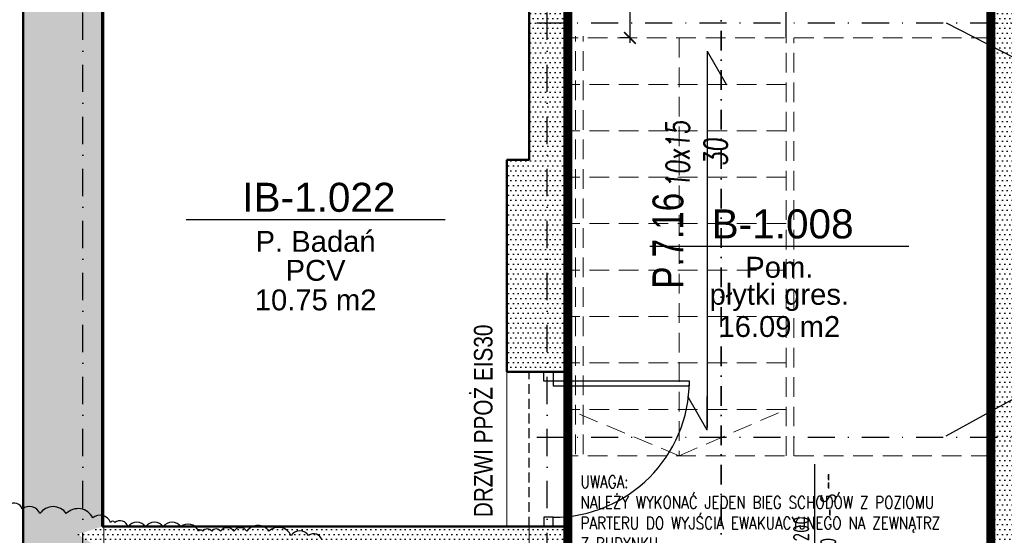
# Model space of a CAD drawing. Header units: millimetres. Extents: x 489 to 7736, y 461 to 5981.
# Tile 8 of 62: x 1835 to 2471, y 2139 to 2472. Entities that reach past the tile are written whole.
import ezdxf
from ezdxf.enums import TextEntityAlignment as Align

# ---------------------------------------------------------------- set-up
doc = ezdxf.new("R2010")
doc.units = ezdxf.units.MM
for name, pattern in [('DASHDOT', [25.4, 12.7, -6.35, 0, -6.35]), ('DIVIDE', [31.75, 12.7, -6.35, 0, -6.35, 0, -6.35]), ('DOT___DASHED', [33.523888, 17.638888, -8.819444, 0.01, -7.055556]), ('HIDDEN', [9.525, 6.35, -3.175]), ('MO', [0.7, 0.35, -0.17, 0.01, -0.17])]:
    doc.linetypes.add(name, pattern=pattern)
for name, color, linetype in [('BA_odn', 7, 'Continuous'), ('BA_txg', 3, 'Continuous'), ('BS_ODN', 2, 'Continuous'), ('BS_OSM', 4, 'MO'), ('SPA-ZnacznikiPrzekrojów', 1, 'Continuous'), ('WK-Drzwi IST', 8, 'Continuous'), ('WK-EtykDrzwi', 11, 'Continuous'), ('WK-EtykPom', 161, 'Continuous'), ('WK-Opis', 143, 'Continuous'), ('WK-Opisy', 143, 'Continuous'), ('WK-PPoż', 1, 'Continuous'), ('WK-Siatka', 240, 'DOT___DASHED'), ('WK-Ściany', 7, 'Continuous')]:
    doc.layers.add(name, color=color, linetype=linetype)
doc.layers.add('WK-Pomieszczenia', color=173, linetype='Continuous', plot=False)
doc.layers.add('WK-widok', color=8, linetype='Continuous', lineweight=0)
doc.styles.add('Arial', font='micross.ttf', dxfattribs={"width": 0.9})
doc.styles.add('BIKTG', font='bikromsw.shx', dxfattribs={"width": 0.85})
doc.styles.add('BIKWYM', font='bikromsw.shx', dxfattribs={"width": 0.8})
doc.styles.add('DIM_50', font='Romans.shx', dxfattribs={"width": 0.7, "oblique": 5, "height": 10})
doc.styles.add('iso cp', font='isocpeur.ttf')
doc.styles.add('RomanS-Narrow', font='romans.shx', dxfattribs={"width": 0.8})
doc.styles.get("Standard").update_dxf_attribs({"font": 'ARIAL.TTF'})
doc.dimstyles.new('BA_KR2_100', dxfattribs={"dimtxt": 25, "dimasz": 1.666667, "dimexe": 24, "dimexo": 0, "dimgap": 0, "dimtad": 0, "dimdec": 1, "dimrnd": 0.5, "dimzin": 9, "dimdsep": 46, "dimtxsty": 'BIKWYM', "dimblk": 'WYM-KR2', "dimcen": 0, "dimdle": 20, "dimclrd": 256, "dimclre": 256, "dimclrt": 7, "dimadec": 0, "dimazin": 0, "dimtfac": 0.033333, "dimtdec": 1, "dimtmove": 0, "dimatfit": 3, "dimldrblk": 'WYM-KR2', "dimfxl": 0, "dimtvp": 0.8, "dimtolj": 1, "dimarcsym": 0})
doc.dimstyles.new('BS_BGR_100', dxfattribs={"dimtxt": 25, "dimasz": 1.666667, "dimexe": 0, "dimexo": 0, "dimgap": 0, "dimtad": 0, "dimdec": 1, "dimrnd": 0.5, "dimzin": 9, "dimdsep": 46, "dimtxsty": 'BIKWYM', "dimblk": 'NONE', "dimcen": 0, "dimse1": 1, "dimse2": 1, "dimclrd": 256, "dimclre": 256, "dimclrt": 7, "dimadec": 0, "dimazin": 0, "dimtfac": 0.033333, "dimtdec": 1, "dimtmove": 0, "dimatfit": 3, "dimldrblk": 'NONE', "dimfxl": 0, "dimtvp": 0.8, "dimtolj": 1, "dimarcsym": 0})
doc.dimstyles.get("Standard").update_dxf_attribs({"dimtxt": 0.18, "dimasz": 0.18, "dimexe": 0.18, "dimexo": 0.0625, "dimgap": 0.09, "dimtad": 0, "dimtih": 1, "dimtoh": 1, "dimdec": 4, "dimzin": 0, "dimdsep": 46, "dimtxsty": 'Standard', "dimcen": 0.09, "dimadec": 0, "dimazin": 0, "dimtfac": 1, "dimtdec": 4, "dimtofl": 0, "dimtmove": 0, "dimatfit": 3, "dimfxl": 0, "dimtolj": 1, "dimtzin": 0, "dimarcsym": 0})

# ---------------------------------------------------------------- blocks, each defined once
blk = doc.blocks.new('_ArchTick')
at = {"color": 0, "linetype": 'ByBlock', "const_width": 15}
blk.add_lwpolyline([(-50, -50), (50, 50)], dxfattribs=at)
blk = doc.blocks.new('*D897')
at = {"layer": 'Defpoints', "color": 0}
for p in [(2188.76, 2489.41), (2188.76, 2460.51), (2329.76, 2460.51)]:
    blk.add_point(p, dxfattribs=at)
at = {"layer": 'WK-widok', "color": 8, "lineweight": -2, "ltscale": 1.3}
for p, q in [((2188.76, 2460.51), (2188.76, 2495.66)), ((2329.76, 2460.51), (2329.76, 2495.66)), ((2332.88, 2489.41), (2185.63, 2489.41))]:
    blk.add_line(p, q, dxfattribs=at)
at = {"layer": 'WK-widok', "color": 8, "linetype": 'ByBlock', "lineweight": -2, "xscale": 0.075, "yscale": 0.075, "zscale": 0.075, "rotation": 180}
blk.add_blockref('_ArchTick', (2188.76, 2489.41), dxfattribs=at)
at = {"layer": 'WK-widok', "color": 8, "linetype": 'ByBlock', "lineweight": -2, "xscale": 0.075, "yscale": 0.075, "zscale": 0.075}
blk.add_blockref('_ArchTick', (2329.76, 2489.41), dxfattribs=at)
at = {"layer": 'WK-widok', "color": 8, "insert": (2259.26, 2499.41), "char_height": 10, "attachment_point": 5, "style": 'RomanS-Narrow'}
blk.add_mtext('\\A1;141', dxfattribs=at)
blk = doc.blocks.new('*D898')
at = {"layer": 'Defpoints', "color": 0}
for p in [(2228.82, 2620.31), (2228.82, 2460.51), (2228.82, 2460.51)]:
    blk.add_point(p, dxfattribs=at)
at = {"layer": 'WK-widok', "color": 8, "lineweight": -2, "ltscale": 1.3}
for p, q in [((2228.82, 2623.44), (2228.82, 2457.39)), ((2228.82, 2620.31), (2222.57, 2620.31)), ((2228.82, 2460.51), (2222.57, 2460.51))]:
    blk.add_line(p, q, dxfattribs=at)
at = {"layer": 'WK-widok', "color": 8, "linetype": 'ByBlock', "lineweight": -2, "xscale": 0.075, "yscale": 0.075, "zscale": 0.075}
for p, rotation in [((2228.82, 2620.31), 90), ((2228.82, 2460.51), 270)]:
    blk.add_blockref('_ArchTick', p, dxfattribs=dict(at, rotation=rotation))
at = {"layer": 'WK-widok', "color": 0, "insert": (2218.82, 2540.41), "char_height": 10, "attachment_point": 5, "rotation": 90, "style": 'RomanS-Narrow'}
blk.add_mtext('\\A1;159.8', dxfattribs=at)
blk = doc.blocks.new('_None')
blk = doc.blocks.new('WYM-KR2')
at = {"color": 0, "linetype": 'ByBlock'}
blk.add_line((0, 0), (-12.99, -7.5), dxfattribs=at)
blk.add_line((0, 0), (-12.99, 0))
blk = doc.blocks.new('*D912')
at = {"layer": 'BA_odn', "lineweight": -2}
blk.add_line((2278.83, 2450.23), (2278.83, 2208.76), dxfattribs=at)
at = {"layer": 'Defpoints', "color": 0}
for p in [(2278.83, 2451.89), (2278.83, 2207.1), (2278.83, 2207.1)]:
    blk.add_point(p, dxfattribs=at)
at = {"layer": 'BA_odn', "linetype": 'ByBlock', "lineweight": -2, "xscale": 1.666666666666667, "yscale": 1.666666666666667, "zscale": 1.666666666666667}
for p, rotation in [((2278.83, 2451.89), 90), ((2278.83, 2207.1), 270)]:
    blk.add_blockref('WYM-KR2', p, dxfattribs=dict(at, rotation=rotation))
blk = doc.blocks.new('WK_Pow_tag_01_50')
at = {"color": 0, "linetype": 'ByBlock'}
blk.add_line((-2.789, 0), (2.789, 0), dxfattribs=at)
at = {"color": 0, "linetype": 'ByBlock', "style": 'Arial'}
for tag, height, p in [('POWIERZCHNIE:NUMERAUTO', 0.625, (0.071, 0.482)), ('POWIERZCHNIE:NAZWA', 0.45, (0, -0.455)), ('POWIERZCHNIE_WYKOŃCZENIE:POSADZKA', 0.45, (0, -1.091)), ('POWIERZCHNIE_STYL:POWOBLICZ', 0.45, (0, -1.728))]:
    blk.add_attdef(tag, text='', height=height, dxfattribs=at).set_placement(p, align=Align.MIDDLE)
blk = doc.blocks.new('WK_Door_Tag_02_50L')
at = {"color": 0, "linetype": 'ByBlock', "lineweight": -2}
blk.add_line((0, 0), (0, 2.75), dxfattribs=at)
blk.add_circle((0, -0.5), 0.5, dxfattribs=at)
at = {"color": 0, "linetype": 'ByBlock', "lineweight": -2, "style": 'RomanS-Narrow', "width": 0.75}
for tag, p in [('DRZWI_OBIEKTY:WYPOSAZENIESAMOZAMYKACZ', (0.1, 2.031)), ('DRZWI_OBIEKTY:WYPOSAZENIEKRATKAWENT', (0.1, 1.781)), ('DRZWI_OBIEKTY:KONTROLADOSTĘPU', (0.1, 2.28)), ('DRZWI_STYL:KLASAPPOŻ', (0.1, 0.839))]:
    blk.add_attdef(tag, text='', height=0.3, rotation=90, dxfattribs=at).set_placement(p, align=Align.TOP_LEFT)
for tag, p in [('DRZWI_STYL:KIERUNEKOTWIERANIAZNAK', (-0.1, 0.214)), ('DRZWI_STYL:ROZMIAR', (-0.1, 0.464))]:
    blk.add_attdef(tag, p, '', height=0.3, rotation=90, dxfattribs=at)
at = {"color": 0, "linetype": 'ByBlock', "lineweight": -2, "style": 'RomanS-Narrow', "width": 0.75, "flags": 4}
blk.add_attdef('DRZWI_OBIEKTY:SYMBOL', text='', height=0.35, rotation=360, dxfattribs=at).set_placement((0, -0.5), align=Align.MIDDLE_CENTER)

msp = doc.modelspace()

# ---------------------------------------------------------------- hatches: boundary and pattern name
at = {"layer": 'WK-Ściany', "linetype": 'Continuous', "lineweight": -3}
h = msp.add_hatch(dxfattribs=at)
h.set_pattern_fill('DOTS', color=253, scale=2, style=0)
h.set_pattern_definition([(360, (699.431, 930.084), (1.5875, 3.175), [0, -3.175])])
h.paths.add_polyline_path([(1836.82, 1032.86), (1887.82, 1083.86), (1887.82, 1533.11), (1872.85, 1549.37), (1836.82, 1557.5)], flags=0)
h.paths.add_polyline_path([(1836.82, 1557.5), (1872.85, 1549.37), (1887.82, 1557.5), (1887.82, 1600.03), (1836.82, 1600.03)], flags=0)
h.paths.add_polyline_path([(1836.82, 1690.03), (1887.82, 1690.03), (1887.82, 1735.4), (1836.82, 1735.4)], flags=0)
h.paths.add_polyline_path([(1836.82, 1825.4), (1887.82, 1825.4), (1887.82, 1859.2), (1836.82, 1874.2)], flags=0)
h.paths.add_polyline_path([(1836.82, 1964.2), (1887.82, 1964.2), (1887.82, 2129.77), (1872.07, 2139.77), (1836.82, 2144.77)], flags=0)
h.paths.add_polyline_path([(1836.82, 2144.77), (1872.07, 2139.77), (1887.82, 2144.77), (1887.82, 2541.41), (1836.82, 2592.41)], flags=0)
h = msp.add_hatch(dxfattribs=at)
h.set_pattern_fill('DOTS', color=253, scale=2, style=0)
h.set_pattern_definition([(2e-12, (699.431, 930.084), (1.5875, 3.175), [0, -3.175])])
h.paths.add_polyline_path([(2163.76, 2381.79), (2188.76, 2381.79), (2188.76, 2541.41), (2159.18, 2560.57), (2163.76, 2541.41)], flags=0)
h = msp.add_hatch(dxfattribs=at)
h.set_pattern_fill('DOTS', color=253, scale=2, style=0)
h.set_pattern_definition([(360, (699.431, 930.084), (1.5875, 3.175), [0, -3.175])])
h.paths.add_polyline_path([(2487.05, 2541.81), (2491.63, 2560.98), (2462.05, 2541.81), (2462.05, 2256.47), (2487.05, 2256.47)], flags=0)
h = msp.add_hatch(dxfattribs=at)
h.set_pattern_fill('DOTS', color=253, scale=2, style=0)
h.set_pattern_definition([(2e-12, (699.431, 930.084), (1.5875, 3.175), [0, -3.175])])
h.paths.add_polyline_path([(2163.76, 2244.77), (2188.76, 2244.77), (2188.76, 2381.79), (2163.76, 2381.79), (2149.29, 2381.79), (2149.29, 2244.77)], flags=0)
h = msp.add_hatch(dxfattribs=at)
h.set_pattern_fill('DOTS', color=253, scale=2, style=0)
h.set_pattern_definition([(2e-13, (699.431, 930.084), (1.5875, 3.175), [0, -3.175])])
h.paths.add_polyline_path([(2487.05, 2256.47), (2462.05, 2256.47), (2462.05, 2031.47), (2471.16, 2019.6), (2487.05, 2031.47)], flags=0)
h = msp.add_hatch(dxfattribs=at)
h.set_pattern_fill('DOTS', color=253, scale=2, style=0)
h.set_pattern_definition([(2e-12, (699.431, 930.084), (1.5875, 3.175), [0, -3.175])])
h.paths.add_polyline_path([(2163.76, 2031.47), (2198.88, 2022.1), (2188.76, 2031.47), (2188.76, 2144.77), (2163.76, 2129.77)], flags=0)
h.paths.add_polyline_path([(2163.76, 2244.77), (2188.76, 2244.77)], flags=0)
h = msp.add_hatch(dxfattribs=at)
h.set_pattern_fill('DOTS', color=253, scale=2, angle=360, style=0)
h.set_pattern_definition([(360, (699.431, 930.084), (1.5875, 3.175), [0, -3.175])])
h.paths.add_polyline_path([(1887.82, 2144.77), (1872.07, 2139.77), (1887.82, 2129.77), (2030.29, 2129.77), (2035.29, 2133.52), (2030.29, 2144.77)], flags=0)
h.paths.add_polyline_path([(2030.29, 2144.77), (2035.29, 2133.52), (2045.29, 2129.77), (2163.76, 2129.77), (2188.76, 2144.77)], flags=0)

# ---------------------------------------------------------------- linework, layer by layer
for points in [[(2009.9, 2138.98, 0.520567), (1995.67, 2141.83, 0.520567), (1995.67, 2141.83, 0.520567), (1981.43, 2141.83, 0.520567), (1981.43, 2141.83, 0.520567), (1972.9, 2141.83, 0.520567), (1972.9, 2141.83, 0.520567), (1964.36, 2141.83, 0.520567), (1964.36, 2141.83, 0.520567), (1958.66, 2141.83, 0.520567), (1958.66, 2141.83, 0.520567), (1952.97, 2141.83, 0.520567), (1952.97, 2141.83, 0.520567), (1950.12, 2141.83, 0.520567), (1950.12, 2141.83, 0.520567), (1938.74, 2144.67, 0.520567), (1938.74, 2144.67, 0.520567), (1927.35, 2144.67, 0.520567), (1927.35, 2144.67, 0.520567), (1915.97, 2144.67, 0.520567), (1915.97, 2144.67, 0.520567), (1904.58, 2144.67, 0.520567), (1904.58, 2144.67, 0.520567), (1896.04, 2147.52, 0.520567), (1896.04, 2147.52, 0.520567), (1893.2, 2147.52, 0.520567), (1893.2, 2147.52, 0.520567), (1881.81, 2150.36, 0.520567), (1881.81, 2150.36, 0.520567), (1864.73, 2153.21, 0.520567), (1864.73, 2153.21, 0.520567), (1847.65, 2153.21, 0.520567), (1847.65, 2153.21, 0.520567), (1836.27, 2156.06, 0.520567), (1836.27, 2156.06, 0.520567), (1827.73, 2158.9, 0.520567)], [(2021.28, 2138.98, 0.520567), (2009.9, 2138.98, 0.520567)], [(2029.82, 2136.13, 0.520567), (2021.28, 2138.98, 0.520567)]]:
    msp.add_lwpolyline(points, format="xyb")
at = {"layer": 'BS_OSM', "ltscale": 50}
for p, q in [((2168.76, 2470.31), (2482.05, 2470.31)), ((2168.76, 2202.47), (2482.05, 2202.47))]:
    msp.add_line(p, q, dxfattribs=at)
at = {"layer": 'SPA-ZnacznikiPrzekrojów', "color": 1, "linetype": 'DASHDOT', "lineweight": 35}
msp.add_lwpolyline([(2287.8, 3051.61), (2287.8, 1935.75)], dxfattribs=at)
at = {"layer": 'WK-Drzwi IST', "color": 8, "linetype": 'Continuous', "lineweight": -3}
for points in [[(2173.26, 2238.77), (2173.26, 2244.77), (2179.26, 2244.77), (2179.26, 2238.77)], [(2179.26, 2238.77), (2179.26, 2235.77), (2267.26, 2235.77), (2267.26, 2238.77)], [(2173.26, 2150.77), (2173.26, 2144.77), (2179.26, 2144.77), (2179.26, 2150.77)]]:
    msp.add_lwpolyline(points, close=True, dxfattribs=at)
msp.add_arc((2179.26, 2238.77), 88, 270, 0, dxfattribs=at)
at = {"layer": 'WK-Pomieszczenia', "color": 173, "linetype": 'HIDDEN', "lineweight": -3}
for p, q in [((2188.76, 2031.47), (2188.76, 2620.31)), ((2462.05, 2031.47), (2462.05, 2620.31)), ((1887.82, 2541.41), (1887.82, 2144.77)), ((2163.76, 2381.79), (2163.76, 2541.41)), ((2149.29, 2244.77), (2149.29, 2381.79)), ((2149.29, 2381.79), (2163.76, 2381.79)), ((2163.76, 2244.77), (2149.29, 2244.77)), ((2163.76, 2144.77), (2163.76, 2244.77)), ((1887.82, 2144.77), (2163.76, 2144.77))]:
    msp.add_line(p, q, dxfattribs=at)
at = {"layer": 'WK-PPoż', "color": 1, "linetype": 'DIVIDE', "const_width": 6}
msp.add_lwpolyline([(2188.76, 2620.31), (2462.05, 2620.31), (2462.05, 2031.47), (2188.76, 2031.47), (2188.76, 2620.31)], dxfattribs=at)
at = {"layer": 'WK-Siatka', "color": 240, "linetype": 'DOT___DASHED', "lineweight": -3}
for p, q in [((1875.32, 946.58), (1875.32, 2632.81)), ((2175.3, 946.58), (2175.3, 2632.81))]:
    msp.add_line(p, q, dxfattribs=at)
at = {"layer": 'WK-widok', "linetype": 'HIDDEN', "ltscale": 2}
for p, q in [((2188.76, 2191.6), (2188.76, 2461.6)), ((2462.05, 2460.51), (2188.76, 2460.51)), ((2193.76, 2191.6), (2193.76, 2461.6)), ((2198.76, 2191.6), (2198.76, 2461.6)), ((2329.76, 2190.51), (2329.76, 2460.51)), ((2334.76, 2190.51), (2334.76, 2460.51)), ((2329.76, 2430.51), (2188.76, 2430.51)), ((2329.76, 2400.51), (2188.76, 2400.51)), ((2329.76, 2370.51), (2188.76, 2370.51)), ((2329.76, 2340.51), (2188.76, 2340.51)), ((2329.76, 2310.51), (2188.76, 2310.51)), ((2329.76, 2280.51), (2188.76, 2280.51)), ((2329.76, 2250.51), (2188.76, 2250.51)), ((2329.76, 2220.51), (2188.76, 2220.51)), ((2462.05, 2190.51), (2188.76, 2190.51))]:
    msp.add_line(p, q, dxfattribs=at)
at = {"layer": 'WK-widok', "ltscale": 1.3}
msp.add_lwpolyline([(1887.82, 2541.41), (2163.76, 2541.41), (2163.76, 2381.79), (2149.29, 2381.79), (2149.29, 2144.77), (2163.76, 2144.77), (2163.76, 2006.47), (2230.26, 2006.47), (2230.26, 2016.47), (2466.66, 2016.47), (2466.66, 1545.92), (2378.84, 1545.92), (2378.84, 1265.63), (2422.58, 1265.63), (2422.58, 909.05), (2186.1, 909.05), (2186.1, 1083.18), (2176.61, 1083.18), (1888.98, 1083.18), (1888.98, 2541.41), (1889.25, 2541.41)], dxfattribs=at)
at = {"layer": 'WK-widok', "linetype": 'HIDDEN', "ltscale": 2}
for points in [[(2260.76, 2460.51), (2260.76, 2190.51), (2329.76, 2220.51)], [(2260.76, 2190.51), (2188.76, 2220.51)]]:
    msp.add_lwpolyline(points, dxfattribs=at)
at = {"layer": 'WK-Ściany', "color": 7, "linetype": 'Continuous', "lineweight": 50}
for p, q in [((1836.82, 1964.2), (1836.82, 2592.41)), ((1887.82, 2144.77), (1887.82, 2541.41)), ((2163.76, 2541.41), (2163.76, 2381.79)), ((2188.76, 2381.79), (2188.76, 2541.41)), ((2462.05, 2541.81), (2462.05, 2256.47)), ((2163.76, 2381.79), (2149.29, 2381.79)), ((2149.29, 2381.79), (2149.29, 2244.77)), ((2188.76, 2244.77), (2188.76, 2381.79)), ((2462.05, 2256.47), (2462.05, 2031.47)), ((2149.29, 2244.77), (2163.76, 2244.77)), ((2163.76, 2244.77), (2188.76, 2244.77)), ((1887.82, 2144.77), (2188.76, 2144.77)), ((2188.76, 2031.47), (2188.76, 2144.77))]:
    msp.add_line(p, q, dxfattribs=at)

# ---------------------------------------------------------------- block references
at = {"layer": 'WK-EtykDrzwi', "color": 11, "linetype": 'Continuous', "lineweight": -3, "ltscale": 1.3}
ref = msp.add_blockref('WK_Door_Tag_02_50L', (2348.26, 2088.89), dxfattribs=dict(at, xscale=35, yscale=35, zscale=8))
ref.add_attrib('DRZWI_OBIEKTY:KONTROLADOSTĘPU', '--', dxfattribs={"layer": '0', "color": 0, "linetype": 'ByBlock', "lineweight": -2, "height": 10.5, "rotation": 90, "style": 'iso cp', "width": 0.75}).set_placement((2350.89, 2168.7), align=Align.TOP_LEFT)
ref.add_attrib('DRZWI_STYL:KIERUNEKOTWIERANIAZNAK', 'L', (2344.76, 2096.39), dxfattribs={"layer": '0', "color": 0, "linetype": 'ByBlock', "lineweight": -2, "height": 10.5, "rotation": 90, "style": 'iso cp', "width": 0.75})
ref.add_attrib('DRZWI_STYL:KLASAPPOŻ', 'EI60', dxfattribs={"layer": '0', "color": 0, "linetype": 'ByBlock', "lineweight": -2, "height": 10.5, "rotation": 90, "style": 'iso cp', "width": 0.75}).set_placement((2351.76, 2118.27), align=Align.TOP_LEFT)
ref.add_attrib('DRZWI_STYL:ROZMIAR', '100 x 200', (2344.76, 2105.14), dxfattribs={"layer": '0', "color": 0, "linetype": 'ByBlock', "lineweight": -2, "height": 10.5, "rotation": 90, "style": 'iso cp', "width": 0.75})
ref.add_attrib('DRZWI_OBIEKTY:WYPOSAZENIESAMOZAMYKACZ', 'S', dxfattribs={"layer": '0', "color": 0, "linetype": 'ByBlock', "lineweight": -2, "height": 10.5, "rotation": 90, "style": 'iso cp', "width": 0.75}).set_placement((2351.76, 2159.96), align=Align.TOP_LEFT)
ref.add_attrib('DRZWI_OBIEKTY:WYPOSAZENIEKRATKAWENT', '-', dxfattribs={"layer": '0', "color": 0, "linetype": 'ByBlock', "lineweight": -2, "height": 10.5, "rotation": 90, "style": 'iso cp', "width": 0.75}).set_placement((2351.76, 2151.21), align=Align.TOP_LEFT)
ref.add_attrib('DRZWI_OBIEKTY:SYMBOL', '02B', dxfattribs={"layer": '0', "color": 0, "linetype": 'ByBlock', "lineweight": -2, "height": 12.25, "style": 'iso cp', "width": 0.75}).set_placement((2348.26, 2071.39), align=Align.MIDDLE_CENTER)
at = {"layer": 'WK-EtykPom', "color": 161, "linetype": 'Continuous', "lineweight": -3, "ltscale": 1.3, "xscale": 30, "yscale": 30, "zscale": 40}
for p, values in [((2025.79, 2343.09), {'POWIERZCHNIE_WYKOŃCZENIE:POSADZKA': 'PCV', 'POWIERZCHNIE:NUMERAUTO': 'IB-1.022', 'POWIERZCHNIE:NAZWA': 'P. Badań', 'POWIERZCHNIE_STYL:POWOBLICZ': '10.75 m2'}), ((2325.4, 2325.89), {'POWIERZCHNIE_WYKOŃCZENIE:POSADZKA': 'płytki gres.', 'POWIERZCHNIE:NUMERAUTO': 'B-1.008', 'POWIERZCHNIE:NAZWA': 'Pom.', 'POWIERZCHNIE_STYL:POWOBLICZ': '16.09 m2'})]:
    msp.add_blockref('WK_Pow_tag_01_50', p, dxfattribs=at).add_auto_attribs(values)

# ---------------------------------------------------------------- texts
at = {"layer": 'BA_txg', "style": 'BIKTG', "width": 0.8}
msp.add_text('P.7.16', height=20, rotation=90, dxfattribs=at).set_placement((2263.44, 2329.49), align=Align.CENTER)
at = {"layer": 'WK-Opis', "insert": (2196.97, 2177.7), "char_height": 8, "attachment_point": 1, "style": 'RomanS-Narrow'}
msp.add_mtext('\\pxql;UWAGA:\\P\\pq*;NALEŻY WYKONAĆ JEDEN BIEG SCHODÓW Z POZIOMU\\PPARTERU DO WYJŚCIA EWAKUACYJNEGO NA ZEWNĄTRZ\\PZ BUDYNKU\\PSCHODY O ODPORNOŚCI POŻAROWEJ R60 ', dxfattribs=at)
at = {"layer": 'WK-Opisy', "style": 'DIM_50', "oblique": 5, "width": 0.7}
for s, p in [('10x15', (2267.26, 2363.35)), ('30', (2291.75, 2377.73))]:
    msp.add_text(s, height=15, rotation=90, dxfattribs=at).set_placement(p)
at = {"layer": 'WK-PPoż', "color": 1, "ltscale": 5, "width": 0.8}
msp.add_text('DRZWI PPOŻ EIS30', height=12, rotation=90, dxfattribs=at).set_placement((2140.08, 2150.88))

# ---------------------------------------------------------------- dimensions: what is measured, and where the dimension line sits
at = {"layer": 'BA_odn'}
dim = msp.add_aligned_dim(p1=(2278.83, 2451.89), p2=(2278.83, 2207.1), distance=0, text=' ', dimstyle='BA_KR2_100', override={"dimblk1": 'WYM-KR2', "dimblk2": 'WYM-KR2', "dimsah": 1, "dimse1": 1, "dimse2": 1}, dxfattribs=at)
dim.commit()
dim.dimension.update_dxf_attribs({"geometry": '*D912', "text_midpoint": (2278.83, 2329.49)})
at = {"layer": 'WK-widok', "ltscale": 1.3}
dim = msp.add_linear_dim(base=(2228.82, 2460.51), p1=(2228.82, 2620.31), p2=(2228.82, 2460.51), angle=90, dimstyle='Standard', override={"dimtxt": 10, "dimasz": 0.075, "dimexe": 6.25, "dimexo": 0, "dimgap": 5, "dimtad": 1, "dimtih": 0, "dimtoh": 0, "dimdec": 1, "dimrnd": 0.1, "dimzin": 9, "dimtxsty": 'RomanS-Narrow', "dimblk": 'ArchTick', "dimcen": 0.125, "dimdle": 3.125, "dimclrd": 8, "dimclre": 8, "dimadec": 2, "dimtdec": 1, "dimtofl": 1, "dimtmove": 2, "dimatfit": 2, "dimfxl": 6.25}, dxfattribs=at)
dim.commit()
dim.dimension.update_dxf_attribs({"geometry": '*D898', "text_midpoint": (2218.82, 2540.41)})
dim = msp.add_linear_dim(base=(2188.76, 2489.41), p1=(2329.76, 2460.51), p2=(2188.76, 2460.51), dimstyle='Standard', override={"dimtxt": 10, "dimasz": 0.075, "dimexe": 6.25, "dimexo": 0, "dimgap": 5, "dimtad": 1, "dimtih": 0, "dimtoh": 0, "dimdec": 1, "dimrnd": 0.1, "dimzin": 9, "dimtxsty": 'RomanS-Narrow', "dimblk": 'ArchTick', "dimcen": 0.125, "dimdle": 3.125, "dimclrd": 8, "dimclre": 8, "dimclrt": 8, "dimadec": 2, "dimtdec": 1, "dimtofl": 1, "dimtmove": 2, "dimatfit": 2, "dimfxl": 6.25}, dxfattribs=at)
dim.commit()
dim.dimension.update_dxf_attribs({"geometry": '*D897', "text_midpoint": (2259.26, 2499.41)})

# ---------------------------------------------------------------- leaders
at = {"layer": 'BS_ODN'}
for points in [[(2433.14, 2470.31), (2574.33, 2397.9), (2685, 2397.9)], [(2433.14, 2203.4), (2574.33, 2280.85), (2685.35, 2280.85)]]:
    msp.add_leader(points, dimstyle='BS_BGR_100', dxfattribs=at)

doc.saveas('drawing.dxf')
